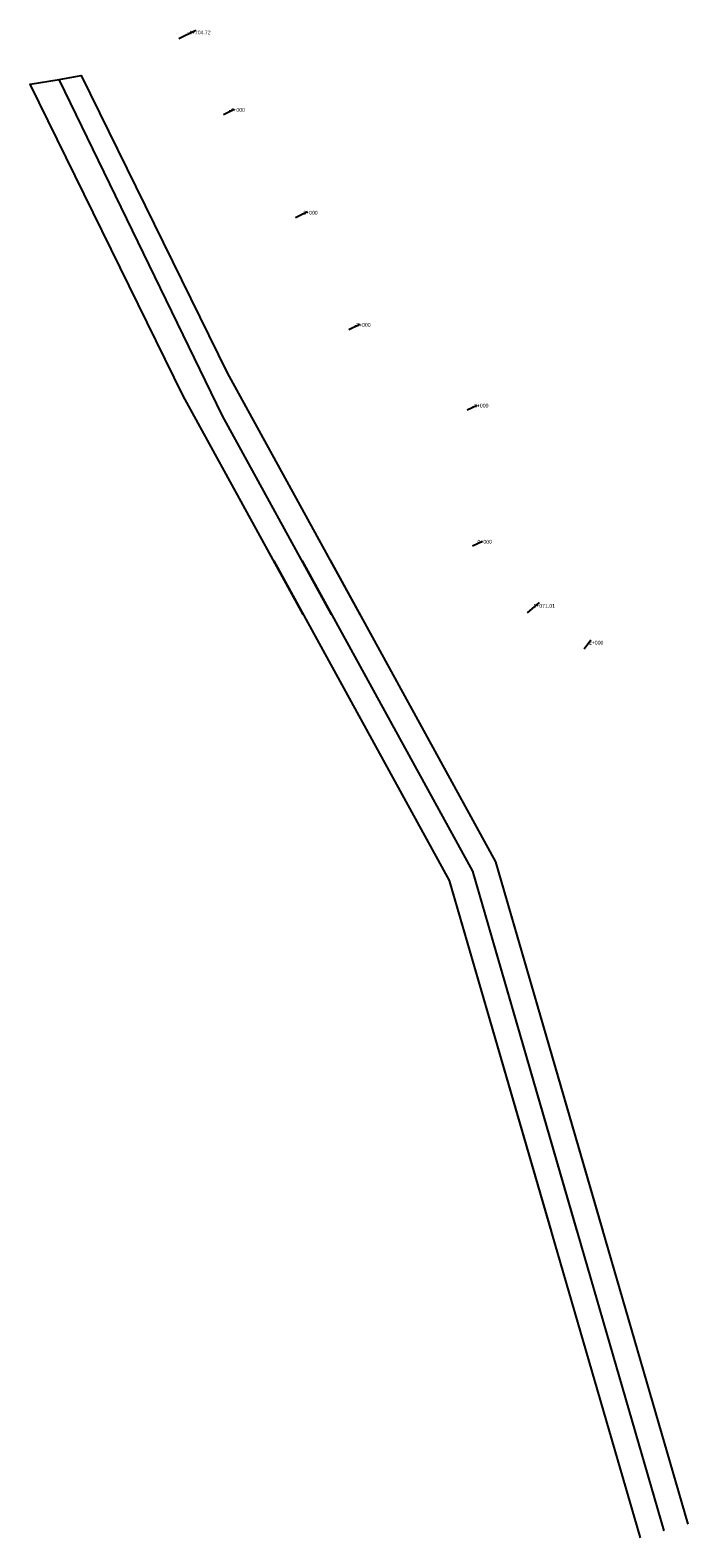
# Model space of a CAD drawing. Extents: x 515701 to 520992, y 187060 to 199203.
import ezdxf

# ---------------------------------------------------------------- set-up
doc = ezdxf.new("R2010")
doc.units = 0
doc.layers.get('0').update_dxf_attribs({"linetype": 'CONTINUOUS'})
doc.layers.add('ABSECONINLET_CHANNEL_STATI', color=18, linetype='CONTINUOUS')
doc.layers.add('ABSECONINLET_STATIONPOINT', color=182, linetype='CONTINUOUS')

# ---------------------------------------------------------------- blocks, each defined once
blk = doc.blocks.new('ABSECONINLET_CHANNEL_STATI')
at = {"layer": 'ABSECONINLET_CHANNEL_STATI'}
for p, q in [((516897, 199137), (517033, 199203)), ((517257, 198525), (517342, 198566)), ((517836, 197695), (517932, 197742)), ((518266, 196792), (518354, 196835)), ((519218, 196144), (519298, 196184)), ((519260, 195049), (519340, 195088)), ((519703, 194511), (519798, 194593)), ((520159, 194219), (520211, 194292))]:
    blk.add_line(p, q, dxfattribs=at)
for points in [[(517897, 194497), (516932, 196258), (515701, 198767), (515934, 198807), (516112, 198837), (517287, 196442), (518353, 194497)], [(518125, 194497), (517249, 196096), (515934, 198807)], [(517661, 194929), (519073, 192353)], [(517889, 194929), (519259, 192429)], [(518117, 194929), (519445, 192506)], [(519445, 192506), (520308, 189529)], [(519445, 192506), (520992, 187171)], [(519073, 192353), (519892, 189529)], [(519073, 192353), (520608, 187060)], [(519259, 192429), (520100, 189529)], [(519259, 192429), (520800, 187116)]]:
    blk.add_lwpolyline(points, dxfattribs=at)

msp = doc.modelspace()

# ---------------------------------------------------------------- block references
msp.add_blockref('ABSECONINLET_CHANNEL_STATI', (0, 0))

# ---------------------------------------------------------------- texts
at = {"layer": 'ABSECONINLET_STATIONPOINT', "color": 0}
for s, p in [('-4+704.72', (516965, 199170)), ('-4+000', (517299, 198546)), ('-3+000', (517884, 197718)), ('-2+000', (518310, 196814)), ('-1+000', (519258, 196164)), ('0+000', (519300, 195068)), ('1+071.01', (519750, 194552)), (' 2+000', (520185, 194255))]:
    msp.add_text(s, height=30, dxfattribs=at).set_placement(p)

doc.saveas('drawing.dxf')
